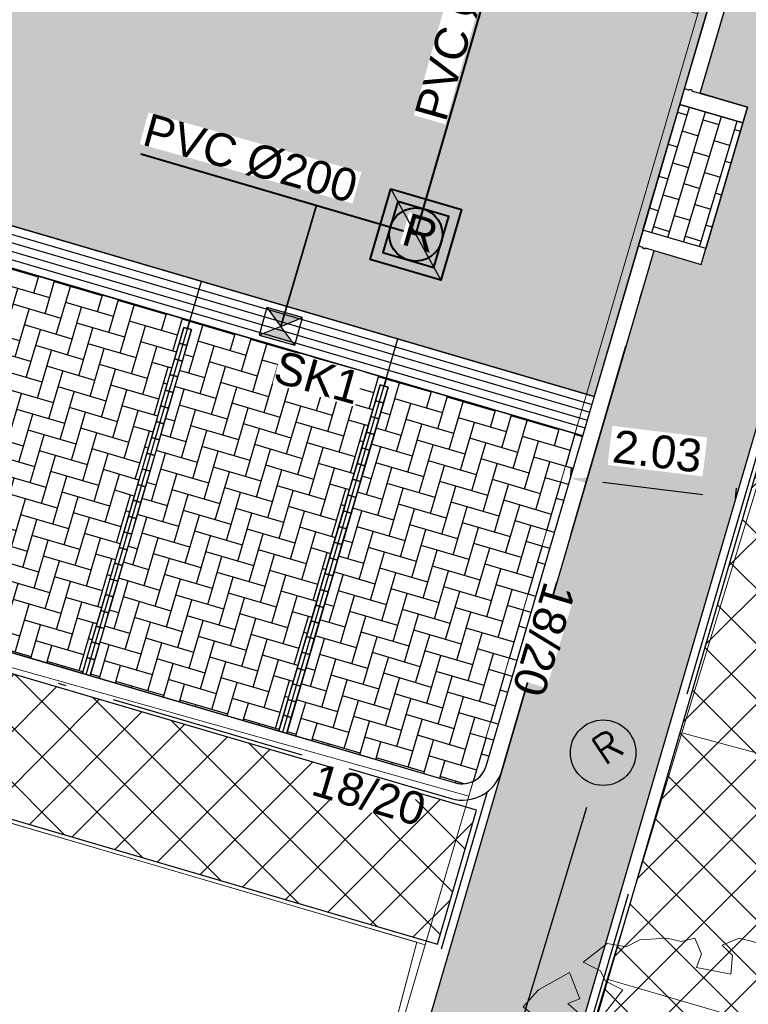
# Model space of a CAD drawing. Header units: metres. Extents: x 252743 to 254903, y 592696 to 593766.
# Tile 93 of 174: x 253868 to 253877, y 592993 to 593005. Entities that reach past the tile are written whole.
import ezdxf
from ezdxf.enums import TextEntityAlignment as Align
from ezdxf.lldxf.tags import DXFTag

# ---------------------------------------------------------------- set-up
doc = ezdxf.new("R2010")
doc.units = ezdxf.units.M
doc.set_wipeout_variables(frame=1)
for name, pattern in [('ACAD_ISO11W100', [33, 12, -3, 12, -3, 0, -3]), ('DASHED', [19.05, 12.7, -6.35]), ('HIDDEN', [9.525, 6.35, -3.175]), ('IMPORT-GR-PLANTSOEN-SO', [0]), ('IMPORT-KG-KADASTRAAL-SO _2_', [0]), ('IMPORT-KG-PERCEEL-SO _2_', [0])]:
    doc.linetypes.add(name, pattern=pattern)
for name, color, linetype, lineweight in [('132034000_dwg', 8, 'Continuous', 5), ('B-BH-GR-BEPLANTING_CULTUUR_BOSPLANTSOEN-G', 250, 'IMPORT-GR-PLANTSOEN-SO', 18), ('B-BH-GR-BEPLANTING_CULTUUR_HEESTERS-G', 250, 'Continuous', 18), ('B-BH-KG-GRENS_KADASTRAAL-G', 250, 'IMPORT-KG-KADASTRAAL-SO _2_', 18), ('B-BH-KG-GRENS_PERCEEL-G', 250, 'IMPORT-KG-PERCEEL-SO _2_', 18), ('B-BH-VH-OPENVERHARDING-G', 250, 'Continuous', 18), ('B-WE-GR-BOOM-S2', 8, 'Continuous', 9), ('B-WE-GR-BOOM_STAMDIAMETER-T', 7, 'Continuous', 25), ('N-RI-HWA-INSPECTIEPUT', 150, 'Continuous', 40), ('N-RI-HWA-PVC', 150, 'ACAD_ISO11W100', 40), ('N-RI-HWA-PVC125 KOLKAANSLUITING', 140, 'HIDDEN', 35), ('N-RI-IT-HWA-INSPECTIEPUT', 150, 'Continuous', 40), ('N-woningen', 1, 'Continuous', 0)]:
    doc.layers.add(name, color=color, linetype=linetype, lineweight=lineweight)
for name, color, linetype in [('B-RI-DWA-BETON', 8, 'Continuous'), ('B-RI-INSPECTIEPUT', 8, 'Continuous'), ('N-GR-ARC-GROENVOORZIENING-N', 82, 'Continuous'), ('N-RI-KOLK-STRAATKOLK', 7, 'Continuous'), ('N-RI-TEKST 200', 7, 'Continuous'), ('N-WB-ARC-BETONSTEEN KF', 253, 'Continuous'), ('N-WB-ARC-BETONTEGEL 30X30', 8, 'Continuous'), ('N-WB-ARC-KLINKER DF', 24, 'Continuous'), ('N-WB-ARC-SBS-KF-ROODBRUIN-PARKEREN', 24, 'Continuous'), ('N-WB-ARC-SBS-KF-ROODBRUIN-RIJBAAN', 24, 'Continuous'), ('N-WB-BAND OPSLUITBAND 10x20', 7, 'DASHED'), ('N-WB-BAND TEKST 200', 7, 'Continuous'), ('N-WB-BAND TROTTOIRBAND 18 20', 7, 'ACAD_ISO11W100'), ('N-WB-KANTVERHARDING', 2, 'Continuous'), ('N-WB-MAATVOERING-VERHARDINGEN', 7, 'Continuous'), ('N-WB-MATERIAALGRENS', 1, 'Continuous'), ('N-WB-MOLGOOT GEBAKKEN DF', 8, 'Continuous'), ('N-WB-PERRONBAND 18 20', 2, 'Continuous')]:
    doc.layers.add(name, color=color, linetype=linetype)
doc.layers.add('B-WE-KG-GRENS_PERCEEL-G', color=7, linetype='KG-PERCEEL-SO', lineweight=18, true_color=0x00a6ff)
doc.layers.add('N-WB-HULP', color=6, linetype='Continuous', plot=False)
doc.layers.get('0').freeze()
doc.styles.add('B_STANDARD 200', font='txt.shx', dxfattribs={"height": 0.36})
doc.styles.add('N_STANDARD 200', font='arial.ttf', dxfattribs={"height": 0.4})
doc.styles.add('NLCS-ISO', font='txt')
doc.styles.get("Standard").update_dxf_attribs({"font": 'simplex.shx'})
tags = doc.linetypes.add('KG-PERCEEL-SO', pattern='A,5.5,-2,["P",Standard,S=1.8,R=0,X=-0.5,Y=-0.9],-2,5.5,-2,[5,NLCS.SHX,S=0.75,R=0,X=0,Y=0],-2', length=19).pattern_tags.tags
tags[6] = DXFTag(74, 10)
doc.dimstyles.new('N_DIMENSION 200', dxfattribs={"dimtxt": 0.4, "dimasz": 0.4, "dimexe": 0.125, "dimexo": 0.125, "dimgap": 0.25, "dimtad": 1, "dimzin": 3, "dimdsep": 46, "dimtxsty": 'N_STANDARD 200', "dimcen": 0, "dimazin": 3, "dimtfac": 1, "dimtix": 1, "dimtmove": 2, "dimatfit": 3, "dimfxl": 0.125, "dimfxlon": 1, "dimtfill": 1, "dimtolj": 1, "dimtzin": 0, "dimarcsym": 0})

# ---------------------------------------------------------------- blocks, each defined once
blk = doc.blocks.new('*D518')
at = {"layer": 'Defpoints', "color": 0, "transparency": 16777216}
for p in [(253874.703, 592999.344), (253876.718, 592999.1), (253876.718, 592999.1)]:
    blk.add_point(p, dxfattribs=at)
at = {"layer": 'N-WB-MAATVOERING-VERHARDINGEN', "color": 0, "lineweight": -2, "transparency": 16777216}
for p, q in [((253874.703, 592999.344), (253874.718, 592999.468)), ((253875.1, 592999.296), (253876.321, 592999.148)), ((253876.718, 592999.1), (253876.733, 592999.224))]:
    blk.add_line(p, q, dxfattribs=at)
at = {"layer": 'N-WB-MAATVOERING-VERHARDINGEN', "color": 0, "transparency": 16777216}
for points in [[(253875.108, 592999.362), (253875.092, 592999.23), (253874.703, 592999.344)], [(253876.329, 592999.214), (253876.313, 592999.082), (253876.718, 592999.1)]]:
    blk.add_solid(points, dxfattribs=at)
at = {"layer": 'N-WB-MAATVOERING-VERHARDINGEN', "color": 0, "transparency": 16777216, "insert": (253875.765, 592999.673), "char_height": 0.4, "attachment_point": 5, "rotation": 353.0873, "style": 'N_STANDARD 200', "bg_fill": 3, "box_fill_scale": 1.1, "bg_fill_color": 256, "bg_fill_true_color": 13158600, "bg_fill_transparency": 0}
blk.add_mtext('\\A1;2.03', dxfattribs=at)
blk = doc.blocks.new('SGR-BOOM_06_ST')
at = {"linetype": 'Continuous', "flags": 128}
blk.add_lwpolyline([(2.698, 3.52), (2.53, 3.939), (2.197, 4.064), (1.945, 4.524), (1.273, 4.692), (0.855, 4.524), (1.108, 4.273), (1.064, 3.812), (0.228, 3.98), (0.352, 4.315), (0.184, 4.692), (-0.15, 4.609), (-0.486, 4.692), (-1.155, 4.65), (-1.491, 4.483), (-1.952, 4.565), (-2.539, 4.105), (-2.12, 3.896), (-1.994, 3.644), (-1.575, 3.435), (-1.994, 2.89), (-2.539, 2.766), (-2.915, 3.099), (-2.62, 3.217), (-2.873, 3.855), (-3.628, 3.435), (-4.004, 3.016), (-3.794, 2.848), (-4.004, 2.514), (-4.425, 2.346), (-4.717, 2.054), (-5.01, 1.214), (-3.88, 0.921), (-3.712, 0.544), (-4.004, 0.293), (-4.507, 0.293), (-4.602, 0.556), (-5.093, 0.376), (-4.758, -0.168), (-4.925, -0.377), (-4.717, -0.545), (-4.884, -1.006), (-4.532, -1.182), (-4.717, -1.551), (-4.424, -1.592), (-4.293, -1.707), (-4.619, -2.107), (-3.921, -2.682), (-3.668, -2.431), (-3.46, -1.97), (-3.627, -1.761), (-3.419, -1.174), (-3.124, -1.342), (-2.788, -1.761), (-2.496, -2.01), (-2.788, -2.808), (-3.419, -2.932), (-3.668, -3.394), (-3.333, -3.771), (-2.832, -3.897), (-2.769, -4.022), (-2.706, -4.148), (-2.328, -3.729), (-1.826, -3.729), (-1.575, -3.897), (-1.699, -4.273), (-1.699, -4.609), (-1.154, -4.736), (-0.61, -4.692), (-0.486, -4.945), (-0.233, -4.65), (0.101, -4.483), (-0.059, -4.007), (0.269, -3.896), (0.773, -4.023), (0.856, -4.609), (1.149, -4.565), (1.442, -4.736), (2.071, -4.232), (2.365, -4.356), (2.322, -4.147), (2.657, -3.98), (2.406, -3.728), (2.113, -3.644), (2.574, -3.226), (2.615, -2.975), (3.16, -2.848), (3.538, -3.058), (3.787, -2.807), (3.77, -2.633), (4.123, -2.633), (4.123, -2.387), (4.459, -2.263), (4.459, -2.054), (4.082, -2.054), (4.543, -1.591), (4.25, -1.425), (4.627, -1.55), (4.752, -1.257), (4.543, -0.921), (4.835, -0.461), (4.668, -0.252), (4.25, -0.252), (3.746, 0.085), (4.082, 0.294), (4.375, 0.838), (4.543, 0.589), (4.876, 0.713), (4.667, 1.425), (4.711, 1.886), (4.5, 1.97), (4.164, 2.64), (3.828, 3.013), (3.374, 2.604), (3.663, 2.431), (3.914, 1.802), (3.537, 1.718), (3.327, 2.136), (2.991, 2.054), (2.657, 2.305), (2.238, 2.514), (2.447, 2.682), (2.321, 2.932), (2.53, 3.184), (2.866, 3.059), (3.159, 3.227)], close=True, dxfattribs=at)
blk.add_circle((0, 0), 0.15)
at = {"layer": 'B-WE-GR-BOOM_STAMDIAMETER-T', "style": 'NLCS-ISO'}
blk.add_attdef('STAMDIAMETER', text='', height=0.3, dxfattribs=at).set_placement((0, 0), align=Align.BOTTOM_LEFT)
blk = doc.blocks.new('STRAATKOLK STR3545')
h = blk.add_hatch(color=256)
h.dxf.hatch_style = 1
h.paths.add_polyline_path([(0, 0.35), (0.225, 0.175), (0.45, 0.35)])
h = blk.add_hatch(color=256)
h.dxf.hatch_style = 1
h.paths.add_polyline_path([(0.225, 0.175), (0, 0), (0.45, 0)])
for points in [[(0, 0.35), (0.225, 0.175), (0.45, 0.35)], [(0, 0.35), (0, 0), (0.45, 0), (0.45, 0.35)], [(0.225, 0.175), (0, 0), (0.45, 0)]]:
    blk.add_lwpolyline(points, close=True)
at = {"style": 'N_STANDARD 200'}
blk.add_attdef('STRAATKOLK', (0.297, -0.502), '', height=0.4, dxfattribs=at)
at = {"color": 7, "true_color": 0xffffff}
blk.add_wipeout([(0.316, -0.088), (1.358, -0.088), (1.358, -0.525), (0.316, -0.525)], dxfattribs=at)
blk = doc.blocks.new('INSPECTIEPUT BESTAAND')
at = {"linetype": 'Continuous'}
blk.add_circle((0, 0), 0.4, dxfattribs=at)
at = {"ltscale": 0.4, "style": 'B_STANDARD 200'}
blk.add_text('R', height=0.35, rotation=34.1427, dxfattribs=at).set_placement((0.02, -0.164))
blk = doc.blocks.new('OP HOOGTE STELLEN GIET RWA')
blk.add_lwpolyline([(-1.625, 1.624), (-1.625, -1.626), (1.625, -1.626), (1.625, 1.624)], close=True)
blk.add_circle((0, 0), 1.625)
at = {"insert": (-0.767, 1.178), "char_height": 2, "attachment_point": 1, "style": 'N_STANDARD 200', "bg_fill": 3, "box_fill_scale": 1, "bg_fill_color": 256, "bg_fill_transparency": 0}
blk.add_mtext_dynamic_manual_height_columns('R', width=0.4, gutter_width=2, heights=[0], dxfattribs=at)
blk = doc.blocks.new('INSPECTIEPUT IT')
at = {"flags": 128}
blk.add_lwpolyline([(-2.25, 2.25), (2.25, 2.25), (2.25, -2.25), (-2.25, -2.25), (-2.25, 2.25)], dxfattribs=at)
at = {"layer": 'N-WB-HULP'}
blk.add_line((-2.25, 2.25), (2.25, -2.25), dxfattribs=at)
blk = doc.blocks.new('132034000_dwg_GWW-CAD Brk tekening 12A-1381409-Plot dakaanzicht')
at = {"layer": 'B-BH-KG-GRENS_KADASTRAAL-G', "color": 253, "linetype": 'Continuous', "lineweight": 9, "flags": 128}
blk.add_lwpolyline([(253847095, 592992622), (253849457, 593000535), (253872827, 592993684), (253872341, 592991848)], dxfattribs=at)
at = {"layer": 'B-BH-KG-GRENS_PERCEEL-G', "color": 253, "linetype": 'Continuous', "lineweight": 9, "flags": 128}
blk.add_lwpolyline([(253847095, 592992622), (253849457, 593000535), (253872827, 592993684), (253872341, 592991848)], dxfattribs=at)
blk = doc.blocks.new('132034000_dwg_GWW-CAD Bgt tekening 12A-1381416-Plot dakaanzicht')
at = {"layer": 'B-BH-GR-BEPLANTING_CULTUUR_BOSPLANTSOEN-G', "color": 253, "linetype": 'Continuous', "lineweight": 9, "flags": 128}
blk.add_lwpolyline([(253880274, 592991734), (253876585, 592978916), (253875414, 592979261), (253872667, 592985067), (253875151, 592993232)], close=True, dxfattribs=at)
at = {"layer": 'B-BH-GR-BEPLANTING_CULTUUR_HEESTERS-G', "color": 253, "lineweight": 9, "flags": 128}
blk.add_lwpolyline([(253834544, 592963347), (253836046, 592963156), (253842196, 592983304), (253844458, 592991787), (253842762, 592994191), (253844611, 593000000), (253845148, 593001685), (253843361, 593002228), (253843832, 593003792), (253857321, 593000000), (253873462, 592995464), (253872931, 592993653), (253870737, 592994297), (253867840, 592995146), (253851282, 593000000), (253849457, 593000535), (253848356, 593000915), (253837640, 592964305), (253837582, 592963491)], dxfattribs=at)
blk.add_lwpolyline([(253876065, 592996237), (253881176, 592994865), (253905938, 592988216), (253905878, 592988014), (253904823, 592984658), (253881327, 592991426), (253880274, 592991734), (253875151, 592993232)], close=True, dxfattribs=at)
at = {"layer": 'B-BH-VH-OPENVERHARDING-G', "color": 253, "lineweight": 9, "flags": 128}
blk.add_lwpolyline([(253846801, 593013650), (253871037, 593006568), (253876260, 593005013), (253873462, 592995464), (253857321, 593000000), (253843832, 593003792)], close=True, dxfattribs=at)
blk.add_lwpolyline([(253872397, 592991832), (253872931, 592993653), (253873462, 592995464), (253876260, 593005013), (253876437, 593005668), (253876588, 593006232), (253876739, 593006606), (253876926, 593006965), (253877146, 593007303), (253877399, 593007619), (253877681, 593007908), (253877989, 593008168), (253878322, 593008398), (253878676, 593008593), (253879046, 593008754), (253879431, 593008877), (253879826, 593008963), (253878011, 593002710), (253877470, 593000857), (253876065, 592996237), (253875151, 592993232), (253872667, 592985067)], dxfattribs=at)
blk = doc.blocks.new('132034000_dwg-1357416-Plot dakaanzicht')
for name in ['132034000_dwg_GWW-CAD Brk tekening 12A-1381409-Plot dakaanzicht', '132034000_dwg_GWW-CAD Bgt tekening 12A-1381416-Plot dakaanzicht']:
    blk.add_blockref(name, (0, 0))

msp = doc.modelspace()

# ---------------------------------------------------------------- hatches: boundary and pattern name
at = {"layer": 'N-GR-ARC-GROENVOORZIENING-N'}
h = msp.add_hatch(dxfattribs=at)
h.set_pattern_fill('ANSI37', color=256, scale=0.15)
h.paths.add_polyline_path([(253845.361, 593009.238), (253828.521, 592951.587), (253833.454, 592950.098), (253834.566, 592953.934), (253835.112, 592955.734), (253835.926, 592955.501), (253849.423, 593000.597), (253873.078, 592993.661), (253873.556, 592995.294), (253849.295, 593002.412), (253850.716, 593007.359), (253850.431, 593007.438), (253850.51, 593007.736)])
h = msp.add_hatch(dxfattribs=at)
h.set_pattern_fill('ANSI37', color=256, scale=0.15)
edge = h.paths.add_edge_path()
edge.add_line((253877.587, 593001.523), (253860.253, 592942.307))
edge.add_line((253860.253, 592942.307), (253867.456, 592940.183))
edge.add_line((253867.456, 592940.183), (253868.564, 592944.017))
edge.add_line((253868.564, 592944.017), (253885.854, 592938.966))
edge.add_line((253885.854, 592938.966), (253884.972, 592935.979))
edge.add_line((253884.972, 592935.979), (253887.509, 592935.253))
edge.add_arc((253888.246, 592938.005), 2.849, 255.0082, 341.3177)
edge.add_line((253890.944, 592937.092), (253891.527, 592939.078))
edge.add_line((253891.527, 592939.078), (253891.408, 592939.123))
edge.add_line((253891.408, 592939.123), (253867.88, 592946.001))
edge.add_line((253867.88, 592946.001), (253881.293, 592991.488))
edge.add_line((253881.293, 592991.488), (253904.714, 592984.741))
edge.add_line((253904.714, 592984.741), (253904.919, 592984.681))
edge.add_line((253904.919, 592984.681), (253907.31, 592992.824))
edge.add_line((253907.31, 592992.824), (253877.587, 593001.523))
at = {"layer": 'N-WB-ARC-BETONTEGEL 30X30'}
h = msp.add_hatch(dxfattribs=at)
h.set_pattern_fill('AR-B88', color=256, scale=0.002, angle=73.7, style=0)
h.set_pattern_definition([(73.7, (0.19195, -0.0562), (-0.39006487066, 0.1140629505), []), (163.7, (0.19195, -0.05618), (-0.44709634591, -0.080969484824), [0.4064, -0.4064])])
edge = h.paths.add_edge_path()
edge.add_line((253879.522, 593008.678), (253860.059, 592942.183))
edge.add_line((253860.059, 592942.183), (253866.286, 592940.365))
edge.add_line((253866.286, 592940.365), (253866.117, 592939.789))
edge.add_line((253866.117, 592939.789), (253865.643, 592939.939))
edge.add_line((253865.643, 592939.939), (253865.556, 592939.65))
edge.add_line((253865.556, 592939.65), (253859.903, 592941.292))
edge.add_line((253859.903, 592941.292), (253860.073, 592941.867))
edge.add_line((253860.073, 592941.867), (253858.153, 592942.427))
edge.add_line((253858.153, 592942.427), (253857.982, 592941.849))
edge.add_line((253857.982, 592941.849), (253854.382, 592942.903))
edge.add_line((253854.382, 592942.903), (253854.468, 592943.188))
edge.add_line((253854.468, 592943.188), (253854.175, 592943.276))
edge.add_line((253854.175, 592943.276), (253854.346, 592943.849))
edge.add_line((253854.346, 592943.849), (253858.233, 592942.714))
edge.add_line((253858.233, 592942.714), (253858.33, 592942.685))
edge.add_line((253858.33, 592942.685), (253875.726, 593002.124))
edge.add_line((253875.726, 593002.124), (253876.298, 593001.955))
edge.add_line((253876.298, 593001.955), (253876.865, 593003.873))
edge.add_line((253876.865, 593003.873), (253876.289, 593004.043))
edge.add_line((253876.289, 593004.043), (253876.887, 593006.084))
edge.add_arc((253880.533, 593005.015), 3.8, 105.4445, 163.6613, ccw=False)
at = {"layer": 'N-WB-ARC-KLINKER DF'}
h = msp.add_hatch(dxfattribs=at)
h.set_pattern_fill('AR-B816', color=256, scale=0.001, angle=253.2737)
h.set_pattern_definition([(253.273714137, (509240.01124, 1185361.78034), (0.19460272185, -0.05848094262), []), (343.273714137, (509240.01124, 1185361.78034), (0.253083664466, 0.13612177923), [0.2032, -0.2032])])
h.paths.add_polyline_path([(253876.807, 593003.682), (253876.355, 593002.148), (253875.587, 593002.373), (253876.041, 593003.908)])
at = {"layer": 'N-WB-ARC-SBS-KF-ROODBRUIN-PARKEREN'}
h = msp.add_hatch(dxfattribs=at)
h.set_pattern_fill('AR-HBONE', color=256, scale=0.002, angle=28.66, style=0)
h.set_pattern_definition([(73.66, (4.99004, -1.46272), (-0.137824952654, 0.25216019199), [0.6096, -0.2032]), (163.66, (5.0472, -1.26773), (-0.137824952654, 0.25216019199), [0.6096, -0.2032])])
h.paths.add_polyline_path([(253867.658, 593001.973), (253867.629, 593001.877), (253867.678, 593001.862), (253866.44, 592997.641), (253868.743, 592996.966), (253869.981, 593001.187), (253870.028, 593001.173), (253870.057, 593001.27)])
h = msp.add_hatch(dxfattribs=at)
h.set_pattern_fill('AR-HBONE', color=256, scale=0.002, angle=28.66, style=0)
h.set_pattern_definition([(73.66, (7.38908, -2.166), (-0.137824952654, 0.25216019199), [0.6096, -0.2032]), (163.66, (7.44624, -1.97102), (-0.137824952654, 0.25216019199), [0.6096, -0.2032])])
h.paths.add_polyline_path([(253870.057, 593001.27), (253870.028, 593001.173), (253870.077, 593001.159), (253868.84, 592996.937), (253871.142, 592996.262), (253872.38, 593000.484), (253872.427, 593000.47), (253872.456, 593000.566)])
h = msp.add_hatch(dxfattribs=at)
h.set_pattern_fill('AR-HBONE', color=256, scale=0.002, angle=28.66, style=0)
h.set_pattern_definition([(73.66, (9.78811, -2.8693), (-0.137824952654, 0.25216019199), [0.6096, -0.2032]), (163.66, (9.84528, -2.6743), (-0.137824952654, 0.25216019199), [0.6096, -0.2032])])
edge = h.paths.add_edge_path()
edge.add_line((253872.456, 593000.566), (253872.427, 593000.47))
edge.add_line((253872.427, 593000.47), (253872.476, 593000.456))
edge.add_line((253872.476, 593000.456), (253871.239, 592996.234))
edge.add_line((253871.239, 592996.234), (253873.301, 592995.629))
edge.add_arc((253873.385, 592995.917), 0.3, 253.6612, 343.6612)
edge.add_line((253873.673, 592995.833), (253874.855, 592999.863))
edge.add_line((253874.855, 592999.863), (253874.855, 592999.863))
edge.add_line((253874.855, 592999.863), (253874.855, 592999.863))
edge.add_line((253874.855, 592999.863), (253872.456, 593000.566))
at = {"layer": 'N-WB-ARC-SBS-KF-ROODBRUIN-RIJBAAN'}
h = msp.add_hatch(dxfattribs=at)
h.set_pattern_fill('AR-HBONE', color=256, scale=0.002, angle=163.66, style=0)
h.set_pattern_definition([(208.66, (0.19196, -0.05613), (-0.080847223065, -0.27576114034), [0.6096, -0.2032]), (298.66, (0.01366, -0.1536), (-0.080847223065, -0.27576114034), [0.6096, -0.2032])])
edge = h.paths.add_edge_path()
edge.add_line((253871.876, 593007.474), (253876.674, 593006.068))
edge.add_line((253876.674, 593006.068), (253876.098, 593004.105))
edge.add_line((253876.098, 593004.105), (253875.534, 593002.181))
edge.add_line((253875.534, 593002.181), (253874.995, 593000.343))
edge.add_line((253874.995, 593000.343), (253851.005, 593007.376))
edge.add_arc((253850.514, 593007.475), 0.501, 348.5777, 433.4712)
edge.add_line((253850.656, 593007.956), (253850.174, 593008.097))
edge.add_line((253850.174, 593008.097), (253851.386, 593012.214))
edge.add_arc((253851.656, 593012.083), 0.3, 73.6613, 154.0767, ccw=False)
edge.add_line((253851.74, 593012.371), (253870.644, 593006.829))
edge.add_arc((253870.925, 593007.792), 1.003, 253.7311, 341.5418)

# ---------------------------------------------------------------- linework, layer by layer
at = {"layer": 'B-RI-DWA-BETON'}
msp.add_line((253874.9, 592995.327), (253865.712, 592964.963), dxfattribs=at)
at = {"layer": 'B-WE-KG-GRENS_PERCEEL-G', "ltscale": 0.5}
msp.add_lwpolyline([(253847.095, 592992.622), (253849.457, 593000.535), (253872.827, 592993.684), (253871.772, 592989.697), (253870.596, 592985.563)], dxfattribs=at)
at = {"layer": 'N-GR-ARC-GROENVOORZIENING-N'}
msp.add_lwpolyline([(253845.361, 593009.238), (253828.521, 592951.587), (253833.454, 592950.098), (253834.566, 592953.934), (253835.112, 592955.734), (253835.926, 592955.501), (253849.423, 593000.597), (253873.078, 592993.661), (253873.556, 592995.294), (253849.295, 593002.412), (253850.716, 593007.359), (253850.431, 593007.438), (253850.51, 593007.736)], close=True, dxfattribs=at)
msp.add_lwpolyline([(253877.587, 593001.523), (253860.253, 592942.307), (253867.456, 592940.183), (253868.564, 592944.017), (253885.854, 592938.966), (253884.972, 592935.979), (253887.509, 592935.253, 0.395471), (253890.944, 592937.092), (253891.527, 592939.078), (253891.408, 592939.123), (253867.88, 592946.001), (253881.293, 592991.488), (253904.714, 592984.741), (253904.919, 592984.681), (253907.31, 592992.824)], format="xyb", close=True, dxfattribs=at)
at = {"layer": 'N-RI-HWA-PVC'}
msp.add_line((253855.067, 593007.535), (253872.815, 593002.32), dxfattribs=at)
at = {"layer": 'N-RI-HWA-PVC125 KOLKAANSLUITING'}
msp.add_line((253871.601, 593002.677), (253871.167, 593001.199), dxfattribs=at)
at = {"layer": 'N-WB-ARC-BETONSTEEN KF'}
for points in [[(253869.981, 593001.187), (253869.924, 593000.995), (253870.02, 593000.967), (253870.077, 593001.159)], [(253869.924, 593000.995), (253869.868, 593000.803), (253869.964, 593000.775), (253870.02, 593000.967)], [(253869.868, 593000.803), (253869.812, 593000.612), (253869.908, 593000.583), (253869.964, 593000.775)], [(253869.812, 593000.612), (253869.756, 593000.42), (253869.851, 593000.391), (253869.908, 593000.583)], [(253872.38, 593000.484), (253872.323, 593000.292), (253872.419, 593000.264), (253872.476, 593000.456)], [(253869.756, 593000.42), (253869.699, 593000.228), (253869.795, 593000.2), (253869.851, 593000.391)], [(253869.699, 593000.228), (253869.643, 593000.036), (253869.739, 593000.008), (253869.795, 593000.2)], [(253872.323, 593000.292), (253872.267, 593000.1), (253872.363, 593000.072), (253872.419, 593000.264)], [(253872.267, 593000.1), (253872.211, 592999.908), (253872.307, 592999.88), (253872.363, 593000.072)], [(253869.643, 593000.036), (253869.587, 592999.844), (253869.683, 592999.816), (253869.739, 593000.008)], [(253869.587, 592999.844), (253869.53, 592999.652), (253869.626, 592999.624), (253869.683, 592999.816)], [(253872.211, 592999.908), (253872.155, 592999.716), (253872.251, 592999.688), (253872.307, 592999.88)], [(253869.53, 592999.652), (253869.474, 592999.46), (253869.57, 592999.432), (253869.626, 592999.624)], [(253872.155, 592999.716), (253872.098, 592999.524), (253872.194, 592999.496), (253872.251, 592999.688)], [(253872.098, 592999.524), (253872.042, 592999.333), (253872.138, 592999.304), (253872.194, 592999.496)], [(253869.474, 592999.46), (253869.418, 592999.268), (253869.514, 592999.24), (253869.57, 592999.432)], [(253869.418, 592999.268), (253869.362, 592999.076), (253869.458, 592999.048), (253869.514, 592999.24)], [(253872.042, 592999.333), (253871.986, 592999.141), (253872.082, 592999.112), (253872.138, 592999.304)], [(253871.986, 592999.141), (253871.93, 592998.949), (253872.025, 592998.921), (253872.082, 592999.112)], [(253869.362, 592999.076), (253869.305, 592998.884), (253869.401, 592998.856), (253869.458, 592999.048)], [(253869.305, 592998.884), (253869.249, 592998.692), (253869.345, 592998.664), (253869.401, 592998.856)], [(253871.93, 592998.949), (253871.873, 592998.757), (253871.969, 592998.729), (253872.025, 592998.921)], [(253869.249, 592998.692), (253869.193, 592998.5), (253869.289, 592998.472), (253869.345, 592998.664)], [(253871.873, 592998.757), (253871.817, 592998.565), (253871.913, 592998.537), (253871.969, 592998.729)], [(253871.817, 592998.565), (253871.761, 592998.373), (253871.857, 592998.345), (253871.913, 592998.537)], [(253869.193, 592998.5), (253869.137, 592998.308), (253869.233, 592998.28), (253869.289, 592998.472)], [(253869.137, 592998.308), (253869.08, 592998.117), (253869.176, 592998.088), (253869.233, 592998.28)], [(253871.761, 592998.373), (253871.704, 592998.181), (253871.8, 592998.153), (253871.857, 592998.345)], [(253871.704, 592998.181), (253871.648, 592997.989), (253871.744, 592997.961), (253871.8, 592998.153)], [(253869.08, 592998.117), (253869.024, 592997.925), (253869.12, 592997.897), (253869.176, 592998.088)], [(253869.024, 592997.925), (253868.968, 592997.733), (253869.064, 592997.705), (253869.12, 592997.897)], [(253871.648, 592997.989), (253871.592, 592997.797), (253871.688, 592997.769), (253871.744, 592997.961)], [(253868.968, 592997.733), (253868.912, 592997.541), (253869.008, 592997.513), (253869.064, 592997.705)], [(253871.592, 592997.797), (253871.536, 592997.605), (253871.632, 592997.577), (253871.688, 592997.769)], [(253871.536, 592997.605), (253871.479, 592997.413), (253871.575, 592997.385), (253871.632, 592997.577)], [(253868.912, 592997.541), (253868.855, 592997.349), (253868.951, 592997.321), (253869.008, 592997.513)], [(253868.855, 592997.349), (253868.799, 592997.157), (253868.895, 592997.129), (253868.951, 592997.321)], [(253871.479, 592997.413), (253871.423, 592997.221), (253871.519, 592997.193), (253871.575, 592997.385)], [(253871.423, 592997.221), (253871.367, 592997.029), (253871.463, 592997.001), (253871.519, 592997.193)], [(253868.799, 592997.157), (253868.743, 592996.965), (253868.839, 592996.937), (253868.895, 592997.129)], [(253871.367, 592997.029), (253871.311, 592996.838), (253871.407, 592996.809), (253871.463, 592997.001)], [(253871.311, 592996.838), (253871.254, 592996.646), (253871.35, 592996.617), (253871.407, 592996.809)], [(253871.254, 592996.646), (253871.198, 592996.454), (253871.294, 592996.426), (253871.35, 592996.617)], [(253871.198, 592996.454), (253871.142, 592996.262), (253871.238, 592996.234), (253871.294, 592996.426)]]:
    msp.add_lwpolyline(points, close=True, dxfattribs=at)
at = {"layer": 'N-WB-ARC-BETONTEGEL 30X30'}
msp.add_lwpolyline([(253879.522, 593008.678), (253860.059, 592942.183), (253866.286, 592940.365), (253866.117, 592939.789), (253865.643, 592939.939), (253865.556, 592939.65), (253859.903, 592941.292), (253860.073, 592941.867), (253858.153, 592942.427), (253857.982, 592941.849), (253854.382, 592942.903), (253854.468, 592943.188), (253854.175, 592943.276), (253854.346, 592943.849), (253858.233, 592942.714), (253858.33, 592942.685), (253875.726, 593002.124), (253876.298, 593001.955), (253876.865, 593003.873), (253876.289, 593004.043), (253876.887, 593006.084, -0.259627)], format="xyb", close=True, dxfattribs=at)
at = {"layer": 'N-WB-ARC-KLINKER DF'}
msp.add_lwpolyline([(253876.807, 593003.682), (253876.355, 593002.148), (253875.587, 593002.373), (253876.041, 593003.908)], close=True, dxfattribs=at)
at = {"layer": 'N-WB-ARC-SBS-KF-ROODBRUIN-PARKEREN'}
msp.add_lwpolyline([(253871.876, 593007.474), (253876.674, 593006.068), (253876.098, 593004.105), (253875.534, 593002.181), (253874.995, 593000.343), (253851.005, 593007.376, 0.388344), (253850.656, 593007.956), (253850.174, 593008.097), (253851.386, 593012.214, -0.366024), (253851.74, 593012.371), (253870.644, 593006.829, 0.403066), (253871.876, 593007.474)], format="xyb", dxfattribs=at)
for points in [[(253867.658, 593001.973), (253867.629, 593001.877), (253867.678, 593001.862), (253866.44, 592997.641), (253868.743, 592996.966), (253869.981, 593001.187), (253870.028, 593001.173), (253870.057, 593001.27)], [(253870.057, 593001.27), (253870.028, 593001.173), (253870.077, 593001.159), (253868.84, 592996.937), (253871.142, 592996.262), (253872.38, 593000.484), (253872.427, 593000.47), (253872.456, 593000.566)]]:
    msp.add_lwpolyline(points, close=True, dxfattribs=at)
msp.add_lwpolyline([(253872.456, 593000.566), (253872.427, 593000.47), (253872.476, 593000.456), (253871.239, 592996.234), (253873.301, 592995.629, 0.414213), (253873.673, 592995.833), (253874.855, 592999.863), (253874.855, 592999.863), (253874.855, 592999.863)], format="xyb", close=True, dxfattribs=at)
at = {"layer": 'N-WB-BAND OPSLUITBAND 10x20', "ltscale": 0.4}
msp.add_line((253877.55, 593001.585), (253860.183, 592942.251), dxfattribs=at)
for points in [[(253873.685, 592995.517), (253873.124, 592993.597)], [(253858.262, 592942.809), (253873.123, 592993.597)]]:
    msp.add_lwpolyline(points, dxfattribs=at)
at = {"layer": 'N-WB-BAND TROTTOIRBAND 18 20', "ltscale": 0.2}
for p, q in [((253876.887, 593006.084), (253876.287, 593004.054)), ((253849.83, 593002.301), (253873.245, 592995.437)), ((253873.865, 592995.777), (253875.719, 593002.116))]:
    msp.add_line(p, q, dxfattribs=at)
msp.add_arc((253873.385, 592995.917), 0.5, 253.6613, 343.6613, dxfattribs=at)
at = {"layer": 'N-WB-KANTVERHARDING'}
for p, q in [((253873.673, 592995.833), (253876.695, 593006.141)), ((253868.791, 592996.951), (253870.197, 593001.75)), ((253871.19, 592996.248), (253872.596, 593001.046))]:
    msp.add_line(p, q, dxfattribs=at)
msp.add_lwpolyline([(253873.493, 592995.573), (253873.493, 592995.573)], dxfattribs=at)
msp.add_arc((253873.385, 592995.917), 0.3, 253.6612, 343.6613, dxfattribs=at)
at = {"layer": 'N-WB-MATERIAALGRENS'}
msp.add_lwpolyline([(253850.864, 593006.896), (253874.855, 592999.863)], dxfattribs=at)
at = {"layer": 'N-WB-MOLGOOT GEBAKKEN DF'}
for points in [[(253850.948, 593007.184), (253874.94, 593000.151)], [(253850.976, 593007.28), (253874.968, 593000.247)], [(253850.92, 593007.088), (253874.912, 593000.055)], [(253850.892, 593006.992), (253874.884, 592999.959)]]:
    msp.add_lwpolyline(points, dxfattribs=at)
at = {"layer": 'N-WB-PERRONBAND 18 20', "flags": 128}
for points in [[(253876.183, 593004.075), (253876.864, 593003.873), (253876.807, 593003.682), (253876.04, 593003.908), (253876.097, 593004.1), (253876.154, 593004.083), (253876.157, 593004.093), (253876.186, 593004.084)], [(253875.617, 593002.156), (253876.298, 593001.955), (253876.355, 593002.148), (253875.587, 593002.373), (253875.531, 593002.182), (253875.588, 593002.165), (253875.585, 593002.155), (253875.614, 593002.147)]]:
    msp.add_lwpolyline(points, close=True, dxfattribs=at)
at = {"layer": 'N-woningen'}
msp.add_lwpolyline([(253872.827, 592993.684), (253849.457, 593000.535), (253847.095, 592992.622), (253865.059, 592987.334), (253865.017, 592987.19), (253870.596, 592985.563), (253871.772, 592989.697), (253872.827, 592993.684)], close=True, dxfattribs=at)

# ---------------------------------------------------------------- block references
at = {"layer": '132034000_dwg', "color": 253, "lineweight": 9, "xscale": 0.001, "yscale": 0.001, "zscale": 0.001}
msp.add_blockref('132034000_dwg-1357416-Plot dakaanzicht', (0, 0), dxfattribs=at)
at = {"layer": 'B-RI-INSPECTIEPUT', "linetype": 'Continuous', "zscale": 2.5}
msp.add_blockref('INSPECTIEPUT BESTAAND', (253875.103, 592995.996), dxfattribs=at)
at = {"layer": 'B-WE-GR-BOOM-S2'}
ref = msp.add_blockref('SGR-BOOM_06_ST', (253876.129, 592991.386, -0.462), dxfattribs=dict(at, xscale=0.5, yscale=0.5, zscale=0.5))
ref.add_attrib('STAMDIAMETER', 'Dia 43', dxfattribs={"layer": 'B-WE-GR-BOOM_STAMDIAMETER-T', "height": 0.3, "style": 'NLCS-ISO'}).set_placement((253876.129, 592991.386, -0.462), align=Align.BOTTOM_LEFT)

# ---------------------------------------------------------------- next in the draw order: block references
at = {"layer": 'N-RI-HWA-INSPECTIEPUT', "xscale": 0.2000000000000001, "yscale": 0.2000000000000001, "zscale": 0.2000000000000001, "rotation": 343.6069068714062}
msp.add_blockref('OP HOOGTE STELLEN GIET RWA', (253872.815, 593002.32), dxfattribs=at)

# ---------------------------------------------------------------- next in the draw order: texts
at = {"layer": 'N-WB-BAND TEKST 200', "insert": (253874.184, 592997.436), "char_height": 0.4, "width": 1.11436, "attachment_point": 8, "rotation": 253.2264, "style": 'N_STANDARD 200', "bg_fill": 3, "box_fill_scale": 1, "bg_fill_color": 256, "bg_fill_transparency": 0}
msp.add_mtext('{\\C7;18/20}', dxfattribs=at)

# ---------------------------------------------------------------- next in the draw order: dimensions: what is measured, and where the dimension line sits
at = {"layer": 'N-WB-MAATVOERING-VERHARDINGEN'}
dim = msp.add_aligned_dim(p1=(253874.703, 592999.344), p2=(253876.718, 592999.1), distance=0, dimstyle='N_DIMENSION 200', override={"dimfxl": 0.0125}, dxfattribs=at)
dim.commit()
dim.dimension.update_dxf_attribs({"geometry": '*D518', "text_midpoint": (253875.765, 592999.673)})

# ---------------------------------------------------------------- next in the draw order: linework, layer by layer
at = {"layer": 'N-RI-HWA-PVC'}
msp.add_line((253872.815, 593002.32), (253875.533, 593011.665), dxfattribs=at)
at = {"layer": 'N-WB-KANTVERHARDING'}
msp.add_line((253849.886, 593002.493), (253873.301, 592995.629), dxfattribs=at)
for points in [[(253851.004, 593007.376), (253874.997, 593000.343)], [(253851.651, 593007.186), (253874.995, 593000.343)]]:
    msp.add_lwpolyline(points, dxfattribs=at)

# ---------------------------------------------------------------- next in the draw order: block references
at = {"layer": 'N-RI-IT-HWA-INSPECTIEPUT', "xscale": 0.2000000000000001, "yscale": 0.2000000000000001, "zscale": 0.2000000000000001, "rotation": 343.6069068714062}
msp.add_blockref('INSPECTIEPUT IT', (253872.815, 593002.32), dxfattribs=at)

# ---------------------------------------------------------------- next in the draw order: block references
at = {"layer": 'N-RI-KOLK-STRAATKOLK', "rotation": 344.3390868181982}
msp.add_blockref('STRAATKOLK STR3545', (253870.903, 593001.091), dxfattribs=at).add_auto_attribs({'STRAATKOLK': 'SK1'})

# ---------------------------------------------------------------- next in the draw order: texts
at = {"layer": 'N-RI-TEKST 200', "char_height": 0.4, "width": 2.7, "attachment_point": 8, "style": 'N_STANDARD 200', "bg_fill": 3, "box_fill_scale": 1, "bg_fill_color": 256, "bg_fill_transparency": 0}
for insert, rotation in [((253873.558, 593004.96), 74.1475), ((253870.739, 593003.046), 344.3863)]:
    msp.add_mtext('PVC Ø200', dxfattribs=dict(at, insert=insert, rotation=rotation))
at = {"layer": 'N-WB-BAND TEKST 200', "insert": (253872.186, 592995.286), "char_height": 0.4, "width": 1.11436, "attachment_point": 8, "rotation": 343.5031, "style": 'N_STANDARD 200', "bg_fill": 3, "box_fill_scale": 1, "bg_fill_color": 256, "bg_fill_transparency": 0}
msp.add_mtext('{\\C7;18/20}', dxfattribs=at)

doc.saveas('drawing.dxf')
